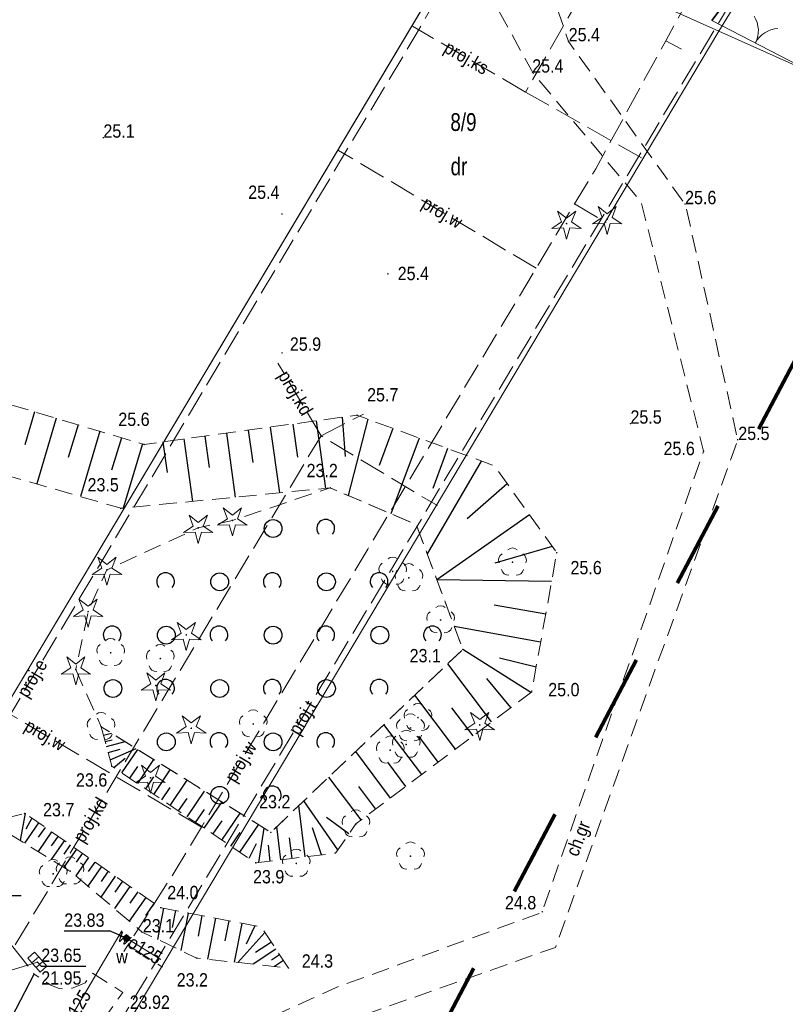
# Model space of a CAD drawing. Header units: metres. Extents: x 5490589 to 5490956, y 5935138 to 5935420.
# Tile 31 of 37: x 5490853 to 5490896, y 5935187 to 5935242. Entities that reach past the tile are written whole.
import ezdxf
from ezdxf.enums import TextEntityAlignment as Align

# ---------------------------------------------------------------- set-up
doc = ezdxf.new("R2010")
doc.units = ezdxf.units.M
doc.header["$MEASUREMENT"] = 0
for name, pattern in [('1.0_0.5', [1.5, 1, -0.5]), ('1.5_0.5', [2, 1.5, -0.5]), ('218-1000', [1.4, 0.7, -0.7]), ('219-500', [0]), ('egkk-500', [0]), ('egug-500', [0]), ('otob_500', [0])]:
    doc.linetypes.add(name, pattern=pattern)
doc.layers.get('0').update_dxf_attribs({"color": 2, "linetype": 'CONTINUOUS', "lineweight": 5})
for name, color, linetype in [('000 Inne (niezydentyfikowane)', 7, 'CONTINUOUS'), ('203-punkt graniczny', 7, 'CONTINUOUS'), ('209-oznaczenie konturu klasyfikacyjnego', 7, 'CONTINUOUS'), ('211-numer działki ewidencyjnej', 7, 'CONTINUOUS'), ('217-kontur klasyfikacyjny', 7, 'CONTINUOUS'), ('218-kontur użytku gruntowego', 7, 'CONTINUOUS'), ('219-działka ewidencyjna', 7, 'CONTINUOUS'), ('brama', 7, 'CONTINUOUS'), ('chodnik', 7, 'CONTINUOUS'), ('chodnik-Atr17', 7, 'CONTINUOUS'), ('drzewo iglaste', 7, 'CONTINUOUS'), ('drzewo liściaste', 7, 'CONTINUOUS'), ('jezdnia', 7, 'CONTINUOUS'), ('kratka ściekowa', 7, 'CONTINUOUS'), ('krawężnik', 7, 'CONTINUOUS'), ('ogrodzenie trwałe', 7, 'CONTINUOUS'), ('pikieta naturalna', 7, 'CONTINUOUS'), ('pikieta naturalna-Atr2', 7, 'CONTINUOUS'), ('przewód elektroenergetyczny podziemny - ob. projektowany', 7, 'CONTINUOUS'), ('przewód elektroenergetyczny podziemny - ob. projektowany-Atr1', 7, 'CONTINUOUS'), ('przewód kanalizacyjny', 7, 'CONTINUOUS'), ('przewód kanalizacyjny - ob. projektowany', 7, 'CONTINUOUS'), ('przewód kanalizacyjny - ob. projektowany-Atr1', 7, 'CONTINUOUS'), ('przewód telekomunikacyjny podziemny - ob. projektowany', 7, 'CONTINUOUS'), ('przewód telekomunikacyjny podziemny - ob. projektowany-Atr1', 7, 'CONTINUOUS'), ('przewód wodociągowy', 7, 'CONTINUOUS'), ('przewód wodociągowy - ob. projektowany', 7, 'CONTINUOUS'), ('przewód wodociągowy - ob. projektowany-Atr1', 7, 'CONTINUOUS'), ('przewód wodociągowy-Atr1', 7, 'CONTINUOUS'), ('rzędna', 7, 'CONTINUOUS'), ('rzędna-Atr2', 7, 'CONTINUOUS'), ('rzędna-Atr3', 7, 'CONTINUOUS'), ('skarpa nieumocniona', 7, 'CONTINUOUS'), ('zadrzewienie  zakrzewienie', 7, 'CONTINUOUS'), ('zasuwa lub zawór', 7, 'CONTINUOUS'), ('zasuwa lub zawór-Atr17', 7, 'CONTINUOUS')]:
    doc.layers.add(name, color=color, linetype=linetype)
doc.layers.add('zakres nowy', color=6, linetype='218-1000', lineweight=80)
doc.styles.get("Standard").update_dxf_attribs({"font": 'Working1250', "width": 0.75})
doc.linetypes.add('902-500', pattern='A,3.75,0,[1,ksztalty.shx,S=0.5,R=0,X=0,Y=0],3.75', length=7.5)

# ---------------------------------------------------------------- blocks, each defined once
blk = doc.blocks.new('203')
at = {"linetype": 'Continuous', "lineweight": 0}
h = blk.add_hatch(color=0, dxfattribs=at)
edge = h.paths.add_edge_path()
edge.add_arc((0, 0), 0.045, 0, 360)
blk = doc.blocks.new('OK02')
at = {"color": 0, "linetype": 'Continuous', "lineweight": 0}
for centre, start, end in [((-1.5, 0), 0, 60), ((1.5, 0), 120, 180)]:
    blk.add_arc(centre, 1.5, start, end, dxfattribs=at)
blk = doc.blocks.new('PW01')
at = {"linetype": 'Continuous', "lineweight": 13}
h = blk.add_hatch(color=0, dxfattribs=at)
edge = h.paths.add_edge_path()
edge.add_arc((0, 0), 0.045, 0, 360)
blk = doc.blocks.new('OP011')
at = {"linetype": 'Continuous', "lineweight": 13}
h = blk.add_hatch(color=0, dxfattribs=at)
edge = h.paths.add_edge_path()
edge.add_arc((0, 0), 0.05, 0, 360)
at = {"color": 0, "linetype": 'Continuous', "lineweight": 13}
for p, q in [((-0.283, 0.093), (-0.512, 0.706)), ((-0.512, 0.706), (0, 0.299)), ((0, 0.299), (0.512, 0.706)), ((0.512, 0.706), (0.283, 0.093)), ((-0.828, -0.268), (-0.283, 0.093)), ((0.283, 0.093), (0.828, -0.268)), ((-0.175, -0.24), (-0.828, -0.268)), ((0, -0.87), (-0.175, -0.24)), ((0.175, -0.24), (0, -0.87)), ((0.828, -0.268), (0.175, -0.24))]:
    blk.add_line(p, q, dxfattribs=at)
blk = doc.blocks.new('OTZK1')
at = {"color": 0, "linetype": 'Continuous'}
blk.add_circle((0, 0), 0.5, dxfattribs=at)
blk = doc.blocks.new('OTZK2')
at = {"color": 0, "linetype": 'Continuous'}
blk.add_arc((0, 0), 0.5, 318.85, 221.162, dxfattribs=at)
blk = doc.blocks.new('OP021')
at = {"linetype": 'Continuous', "lineweight": 13}
h = blk.add_hatch(color=0, dxfattribs=at)
edge = h.paths.add_edge_path()
edge.add_arc((0, 0), 0.05, 0, 360)
at = {"color": 0, "linetype": 'Continuous', "lineweight": 13}
for centre, start, end in [((0, 0.4), 49.272, 130.728), ((-0.38, 0.124), 121.308, 202.548), ((0.38, 0.124), 337.452, 58.692), ((-0.235, -0.324), 193.221, 274.871), ((0.235, -0.324), 265.129, 346.779)]:
    blk.add_arc(centre, 0.4, start, end, dxfattribs=at)
blk = doc.blocks.new('US05')
at = {"color": 0, "linetype": 'Continuous', "lineweight": 13}
for p, q in [((-0.525, -0.25), (-0.525, 0.25)), ((-0.525, 0.25), (-0.175, 0.25)), ((-0.175, -0.25), (-0.175, 0.25)), ((-0.175, 0.25), (0.175, 0.25)), ((0.175, -0.25), (0.175, 0.25)), ((0.175, 0.25), (0.525, 0.25)), ((0.525, -0.25), (0.525, 0.25)), ((-0.525, -0.25), (-0.175, -0.25)), ((-0.175, -0.25), (0.175, -0.25)), ((0.175, -0.25), (0.525, -0.25))]:
    blk.add_line(p, q, dxfattribs=at)
blk = doc.blocks.new('US25')
at = {"linetype": 'Continuous', "lineweight": 0}
h = blk.add_hatch(color=0, dxfattribs=at)
edge = h.paths.add_edge_path()
edge.add_arc((0, 0), 0.2, 0, 360)

msp = doc.modelspace()

# ---------------------------------------------------------------- linework, layer by layer
at = {"layer": '000 Inne (niezydentyfikowane)', "color": 7, "linetype": 'Continuous', "lineweight": 25, "flags": 128}
for points in [[(5490853.99, 5935220.34), (5490853.44, 5935218.49)], [(5490855.21, 5935219.98), (5490854.12, 5935216.29)], [(5490871.28, 5935220.05), (5490871.45, 5935217.84)], [(5490856.44, 5935219.61), (5490855.89, 5935217.77)], [(5490867.24, 5935219.49), (5490867.75, 5935215.79)], [(5490868.5, 5935219.66), (5490868.76, 5935217.79)], [(5490869.82, 5935219.84), (5490870.34, 5935216.04)], [(5490872.72, 5935219.94), (5490871.62, 5935215.64)], [(5490874.13, 5935219.41), (5490873.36, 5935217.32)], [(5490857.66, 5935219.25), (5490856.57, 5935215.58)], [(5490858.87, 5935218.89), (5490858.32, 5935217.06)], [(5490863.57, 5935218.98), (5490863.81, 5935217.21)], [(5490864.77, 5935219.15), (5490865.27, 5935215.55)], [(5490866, 5935219.32), (5490866.25, 5935217.49)], [(5490875.6, 5935218.87), (5490874.02, 5935214.61)], [(5490860.05, 5935218.54), (5490858.98, 5935214.93)], [(5490861.21, 5935218.66), (5490861.44, 5935216.93)], [(5490862.38, 5935218.82), (5490862.86, 5935215.31)], [(5490877.2, 5935218.28), (5490876.37, 5935216.03)], [(5490879.09, 5935217.58), (5490876.06, 5935212.36)], [(5490880.55, 5935216.3), (5490878.31, 5935214.33)], [(5490881.8, 5935214.56), (5490876.6, 5935210.9)], [(5490883.09, 5935212.77), (5490879.85, 5935211.83)], [(5490883.05, 5935210.8), (5490876.6, 5935210.9)], [(5490882.72, 5935208.96), (5490879.83, 5935209.48)], [(5490882.43, 5935207.4), (5490877.58, 5935208.27)], [(5490881.88, 5935204.56), (5490878.06, 5935206.99)], [(5490879.68, 5935202.91), (5490877.22, 5935206.18)], [(5490882.18, 5935205.99), (5490880.12, 5935206.49)], [(5490880.76, 5935203.72), (5490879.41, 5935205.35)], [(5490877.64, 5935201.37), (5490875.36, 5935204.41)], [(5490878.64, 5935202.13), (5490877.45, 5935203.7)], [(5490857.86, 5935202.16), (5490858.31, 5935202.28)], [(5490875.75, 5935199.95), (5490873.63, 5935202.77)], [(5490857.96, 5935201.8), (5490858.35, 5935201.91)], [(5490858.03, 5935201.52), (5490859.08, 5935201.8)], [(5490876.68, 5935200.65), (5490875.58, 5935202.11)], [(5490858.12, 5935201.19), (5490858.8, 5935201.37)], [(5490858.24, 5935200.77), (5490859.71, 5935201.41)], [(5490858.9, 5935200.04), (5490859.79, 5935201.36)], [(5490874, 5935198.63), (5490872.04, 5935201.24)], [(5490858.45, 5935200.34), (5490859.08, 5935200.87)], [(5490859.79, 5935199.44), (5490860.7, 5935200.79)], [(5490874.86, 5935199.28), (5490873.84, 5935200.64)], [(5490859.35, 5935199.74), (5490859.79, 5935200.41)], [(5490860.69, 5935198.83), (5490861.62, 5935200.22)], [(5490860.24, 5935199.14), (5490860.7, 5935199.82)], [(5490861.62, 5935198.21), (5490862.57, 5935199.63)], [(5490872.35, 5935197.4), (5490870.53, 5935199.81)], [(5490861.15, 5935198.52), (5490861.62, 5935199.22)], [(5490862.56, 5935197.58), (5490863.54, 5935199.02)], [(5490873.17, 5935198.01), (5490872.22, 5935199.27)], [(5490862.09, 5935197.9), (5490862.57, 5935198.61)], [(5490863.53, 5935196.93), (5490864.53, 5935198.41)], [(5490871.03, 5935195.72), (5490869.13, 5935198.48)], [(5490863.04, 5935197.25), (5490863.54, 5935197.99)], [(5490869.2, 5935195.32), (5490868.85, 5935198.2)], [(5490853.46, 5935197.77), (5490853.18, 5935196.25)], [(5490853.84, 5935197.5), (5490853.51, 5935196.88)], [(5490864.02, 5935196.6), (5490864.53, 5935197.35)], [(5490864.52, 5935196.26), (5490865.54, 5935197.78)], [(5490871.66, 5935196.61), (5490870.39, 5935197.54)], [(5490854.22, 5935197.24), (5490853.42, 5935196.1)], [(5490854.95, 5935196.73), (5490854.19, 5935195.63)], [(5490854.59, 5935196.98), (5490854.2, 5935196.42)], [(5490865.02, 5935195.92), (5490865.54, 5935196.69)], [(5490865.53, 5935195.58), (5490866.57, 5935197.13)], [(5490866.6, 5935195), (5490866.9, 5935196.93)], [(5490867.84, 5935195.15), (5490867.61, 5935197.03)], [(5490870.11, 5935195.43), (5490869.62, 5935196.95)], [(5490855.66, 5935196.23), (5490854.92, 5935195.18)], [(5490855.31, 5935196.48), (5490854.93, 5935195.94)], [(5490868.46, 5935195.23), (5490868.32, 5935196.4)], [(5490856.34, 5935195.76), (5490855.63, 5935194.74)], [(5490856, 5935195.99), (5490855.64, 5935195.48)], [(5490866.05, 5935195.24), (5490866.47, 5935196.08)], [(5490867.24, 5935195.08), (5490867.13, 5935195.97)], [(5490857.02, 5935195.28), (5490856.31, 5935194.25)], [(5490856.68, 5935195.52), (5490856.33, 5935195.02)], [(5490857.38, 5935195.03), (5490857.01, 5935194.5)], [(5490857.75, 5935194.77), (5490856.99, 5935193.68)], [(5490858.13, 5935194.51), (5490857.74, 5935193.94)], [(5490858.53, 5935194.23), (5490857.71, 5935193.06)], [(5490858.93, 5935193.95), (5490858.51, 5935193.34)], [(5490859.35, 5935193.65), (5490858.48, 5935192.41)], [(5490860.24, 5935193.04), (5490859.31, 5935191.71)], [(5490859.79, 5935193.35), (5490859.34, 5935192.71)], [(5490860.71, 5935192.71), (5490860.23, 5935192.02)], [(5490861.24, 5935192.43), (5490860.9, 5935190.68)], [(5490861.91, 5935192.3), (5490861.72, 5935191.34)], [(5490862.63, 5935192.16), (5490862.22, 5935190.05)], [(5490863.4, 5935192.02), (5490863.18, 5935190.86)], [(5490864.16, 5935191.87), (5490863.72, 5935189.56)], [(5490864.91, 5935191.72), (5490864.69, 5935190.6)], [(5490865.64, 5935191.58), (5490865.21, 5935189.4)], [(5490866.37, 5935191.44), (5490865.89, 5935190.41)], [(5490866.94, 5935191.07), (5490865.41, 5935189.38)], [(5490867.56, 5935190.13), (5490866.28, 5935189.28)], [(5490867.3, 5935190.53), (5490866.41, 5935189.95)], [(5490867.76, 5935189.82), (5490867.31, 5935189.52)], [(5490867.98, 5935189.49), (5490867.48, 5935189.15)]]:
    msp.add_lwpolyline(points, dxfattribs=at)
at = {"layer": '217-kontur klasyfikacyjny', "color": 3, "linetype": 'egkk-500', "lineweight": 18, "flags": 128}
for points in [[(5490845.6, 5935192.42), (5490878.54, 5935247.67)], [(5490893.65, 5935243.72), (5490892.45, 5935241.76)], [(5490892.45, 5935241.76), (5490858.47, 5935184.66)]]:
    msp.add_lwpolyline(points, dxfattribs=at)
at = {"layer": '217-kontur klasyfikacyjny', "color": 3, "linetype": 'egkk-500', "lineweight": 18}
for points in [[(5490892.45, 5935241.76), (5490955.689, 5935213.428)], [(5490955.689, 5935213.428), (5490892.45, 5935241.76)]]:
    msp.add_lwpolyline(points, dxfattribs=at)
at = {"layer": '218-kontur użytku gruntowego', "color": 3, "linetype": 'egug-500', "lineweight": 18, "flags": 128}
for points in [[(5490845.6, 5935192.42), (5490878.54, 5935247.67)], [(5490878.54, 5935247.67), (5490845.6, 5935192.42)], [(5490893.65, 5935243.72), (5490892.45, 5935241.76)], [(5490892.45, 5935241.76), (5490893.65, 5935243.72)], [(5490892.45, 5935241.76), (5490858.47, 5935184.66)], [(5490858.47, 5935184.66), (5490892.45, 5935241.76)]]:
    msp.add_lwpolyline(points, dxfattribs=at)
at = {"layer": '219-działka ewidencyjna', "color": 7, "linetype": '219-500', "lineweight": 18, "flags": 128}
for points in [[(5490845.6, 5935192.42), (5490880.1, 5935250.29)], [(5490883.26, 5935245.88), (5490892.45, 5935241.76)], [(5490892.45, 5935241.76), (5490893.65, 5935243.72)], [(5490858.47, 5935184.66), (5490892.45, 5935241.76)]]:
    msp.add_lwpolyline(points, dxfattribs=at)
at = {"layer": '219-działka ewidencyjna', "color": 7, "linetype": '219-500', "lineweight": 18}
msp.add_lwpolyline([(5490955.689, 5935213.43), (5490892.45, 5935241.76)], dxfattribs=at)
at = {"layer": 'brama', "color": 7, "linetype": 'otob_500', "lineweight": 18, "flags": 128}
msp.add_lwpolyline([(5490892.06, 5935242.36), (5490896.94, 5935239.82)], dxfattribs=at)
at = {"layer": 'chodnik', "color": 7, "linetype": '1.0_0.5', "lineweight": 18, "flags": 128}
for points in [[(5490859.03, 5935182.43), (5490859.6, 5935180.32), (5490861.58, 5935181.4), (5490871.71, 5935186.15), (5490883.27, 5935190.23), (5490893.51, 5935218.78), (5490890.58, 5935231.98), (5490884, 5935241.17), (5490882.18, 5935246.48), (5490883.08, 5935251.11), (5490886.11, 5935254.98), (5490890.06, 5935260.17), (5490894.63, 5935267.52), (5490900.03, 5935278.36), (5490900.68, 5935280.02), (5490907.38, 5935295.76), (5490911.59, 5935299.42), (5490916.58, 5935301.67), (5490926.88, 5935300.61), (5490922.72, 5935302.25), (5490917.62, 5935304.23), (5490914.8, 5935305.28), (5490908.6, 5935301.42), (5490907.77, 5935307.78), (5490903.69, 5935309.28), (5490904.92, 5935305.76), (5490904.3, 5935296.93), (5490899.26, 5935284.74), (5490898.54, 5935281.92), (5490897.61, 5935279.45), (5490892.3, 5935268.61), (5490890.2, 5935265.31), (5490888.14, 5935261.52), (5490884.07, 5935256.93), (5490881.08, 5935252.17), (5490879.39, 5935247.55), (5490879.63, 5935243.74), (5490882.01, 5935239.38), (5490888.08, 5935232.15), (5490891.59, 5935218.14), (5490882.51, 5935192.2), (5490870.94, 5935187.97), (5490860.67, 5935183.31)], [(5490873.83, 5935167.56), (5490860.18, 5935175.8), (5490858.93, 5935176.66), (5490858.19, 5935177.27), (5490857.44, 5935178.04), (5490856.88, 5935178.83), (5490856.58, 5935179.28), (5490856.36, 5935179.72), (5490856.12, 5935180.15), (5490856.03, 5935180.38), (5490855.92, 5935180.91), (5490855.82, 5935181.39), (5490855.81, 5935181.92), (5490855.89, 5935182.49), (5490856.06, 5935183.18), (5490856.32, 5935183.82), (5490856.48, 5935184.12), (5490856.7, 5935184.55), (5490858.95, 5935187.7), (5490857.25, 5935188.78), (5490856.84, 5935188.24), (5490856.58, 5935188.13), (5490856.34, 5935188.04), (5490856.1, 5935187.94), (5490855.59, 5935187.9), (5490855.37, 5935187.92), (5490855.14, 5935188.01), (5490854.9, 5935188.11), (5490853.97, 5935188.73), (5490852.2, 5935185.34), (5490852.65, 5935184.28), (5490853.17, 5935182.79), (5490853.46, 5935181.83), (5490853.88, 5935180.38), (5490854.09, 5935179.4), (5490854.17, 5935178.9), (5490854.23, 5935178.41), (5490854.22, 5935177.9), (5490854.18, 5935177.24), (5490854.88, 5935176.62), (5490855.71, 5935176.07), (5490857.41, 5935175.05), (5490872.81, 5935165.67)]]:
    msp.add_lwpolyline(points, close=True, dxfattribs=at)
at = {"layer": 'jezdnia', "color": 7, "linetype": '1.5_0.5', "lineweight": 18, "flags": 128}
msp.add_lwpolyline([(5490754, 5935262.06), (5490751.86, 5935265.39), (5490746.51, 5935273.75), (5490742.63, 5935279.84), (5490738.32, 5935286.44), (5490732.44, 5935295.73), (5490722.51, 5935311.34), (5490718.74, 5935317.25), (5490717.66, 5935318.92), (5490716.6, 5935320.62), (5490715.86, 5935321.91), (5490715.17, 5935323.27), (5490713.69, 5935326.49), (5490713.08, 5935327.85), (5490712.37, 5935329.69), (5490711.86, 5935331.13), (5490710.98, 5935334.03), (5490710.54, 5935335.49), (5490710.2, 5935336.88), (5490709.91, 5935337.91), (5490709.63, 5935339.3), (5490709.38, 5935340.82), (5490709.16, 5935342.35), (5490708.93, 5935343.86), (5490708.77, 5935345.32), (5490708.64, 5935346.8), (5490708.53, 5935348.26), (5490708.49, 5935350.27), (5490708.49, 5935352.27), (5490708.52, 5935354.29), (5490708.69, 5935357.31), (5490708.92, 5935359.29), (5490709.22, 5935361.29), (5490709.44, 5935362.78), (5490709.76, 5935364.23), (5490710.63, 5935367.57), (5490711.19, 5935368.99), (5490711.62, 5935369.88), (5490712.04, 5935370.75), (5490712.55, 5935371.63), (5490712.82, 5935372.06), (5490713.19, 5935372.46), (5490713.52, 5935372.84), (5490713.91, 5935373.2), (5490714.28, 5935373.53), (5490714.72, 5935373.8), (5490715.14, 5935373.99), (5490715.59, 5935374.2), (5490716.1, 5935374.35), (5490716.58, 5935374.46), (5490717.06, 5935374.54), (5490717.59, 5935374.6), (5490718.09, 5935374.63), (5490718.59, 5935374.65), (5490719.09, 5935374.64), (5490719.58, 5935374.59), (5490720.06, 5935374.47), (5490720.55, 5935374.34), (5490721.53, 5935374.04), (5490723.41, 5935373.35), (5490702.58, 5935381.08), (5490702.88, 5935380.9), (5490703.47, 5935380.34), (5490704.14, 5935379.62), (5490704.41, 5935379.22), (5490704.74, 5935378.8), (5490705, 5935378.36), (5490705.24, 5935377.93), (5490705.41, 5935377.45), (5490705.56, 5935376.98), (5490705.82, 5935376), (5490705.91, 5935375.52), (5490705.96, 5935375), (5490705.84, 5935373.98), (5490705.68, 5935373.03), (5490704.59, 5935369.2), (5490704.16, 5935367.65), (5490703.32, 5935364.34), (5490702.95, 5935362.4), (5490702.62, 5935360.41), (5490702.37, 5935358.41), (5490702.21, 5935356.95), (5490702.11, 5935355.46), (5490702, 5935353.48), (5490701.86, 5935351.04), (5490701.94, 5935349.48), (5490702, 5935347.48), (5490702.1, 5935345.49), (5490702.32, 5935343.51), (5490702.58, 5935341.53), (5490702.9, 5935339.58), (5490703.23, 5935337.6), (5490704.2, 5935333.72), (5490704.64, 5935332.3), (5490705.46, 5935329.97), (5490706.14, 5935328.08), (5490707.1, 5935325.83), (5490707.95, 5935324), (5490709.1, 5935321.76), (5490710.29, 5935319.58), (5490711.29, 5935317.81), (5490714.53, 5935312.73), (5490717.75, 5935307.69), (5490721, 5935302.68), (5490723.92, 5935298.01), (5490727.38, 5935292.63), (5490730.7, 5935287.45), (5490733.32, 5935283.34), (5490733.85, 5935282.52), (5490734.55, 5935281.41), (5490739.74, 5935273.17), (5490741.9, 5935269.87), (5490746.8, 5935262.16), (5490748.88, 5935258.81), (5490749.4, 5935257.88), (5490749.6, 5935257.24), (5490749.69, 5935256.22), (5490749.7, 5935255.72), (5490749.66, 5935254.72), (5490749.48, 5935253.71), (5490749.24, 5935252.74), (5490748.89, 5935251.77), (5490748.72, 5935251.33), (5490748.47, 5935250.87), (5490747.84, 5935249.96), (5490747.2, 5935249.3), (5490746.48, 5935248.68), (5490745.65, 5935248.12), (5490744.74, 5935247.55), (5490712.74, 5935230.16), (5490703.54, 5935225.12), (5490693.9, 5935219.85), (5490693.4, 5935219.62), (5490692.46, 5935219.23), (5490691.54, 5935218.92), (5490691.09, 5935218.79), (5490690.08, 5935218.63), (5490689.05, 5935218.54), (5490688.53, 5935218.56), (5490687.54, 5935218.63), (5490687.06, 5935218.73), (5490686.07, 5935219.05), (5490685.61, 5935219.22), (5490685.15, 5935219.42), (5490684.72, 5935219.66), (5490684.28, 5935219.91), (5490683.86, 5935220.2), (5490683.46, 5935220.5), (5490683.06, 5935220.82), (5490682.69, 5935221.17), (5490682.34, 5935221.51), (5490682.03, 5935221.84), (5490681.58, 5935222.25), (5490692, 5935203.21), (5490691.95, 5935203.64), (5490691.81, 5935204.11), (5490691.67, 5935204.57), (5490691.58, 5935205.09), (5490691.5, 5935205.57), (5490691.45, 5935206.08), (5490691.44, 5935206.59), (5490691.46, 5935207.1), (5490691.51, 5935207.6), (5490691.57, 5935208.09), (5490691.67, 5935208.6), (5490691.79, 5935209.07), (5490691.97, 5935209.54), (5490692.16, 5935210.01), (5490692.38, 5935210.47), (5490692.6, 5935210.92), (5490692.87, 5935211.35), (5490693.16, 5935211.75), (5490693.44, 5935212.14), (5490693.82, 5935212.5), (5490694.17, 5935212.86), (5490694.55, 5935213.19), (5490694.94, 5935213.49), (5490695.79, 5935214.04), (5490696.66, 5935214.53), (5490697.52, 5935215.02), (5490700.98, 5935216.88), (5490713.43, 5935223.69), (5490747.61, 5935242.42), (5490749.35, 5935243.37), (5490751.08, 5935244.31), (5490752.54, 5935244.93), (5490753.48, 5935245.27), (5490754.44, 5935245.5), (5490755.47, 5935245.62), (5490756.49, 5935245.57), (5490757.44, 5935245.48), (5490757.94, 5935245.33), (5490758.44, 5935245.18), (5490758.97, 5935244.88), (5490759.4, 5935244.58), (5490760.1, 5935243.77), (5490762.52, 5935240.67), (5490764.56, 5935238.37), (5490768.95, 5935233.26), (5490770.95, 5935231.1), (5490772.99, 5935228.9), (5490777.19, 5935224.62), (5490781.53, 5935220.39), (5490785.9, 5935216.42), (5490790.42, 5935212.45), (5490793, 5935210.21), (5490794.96, 5935208.49), (5490798.17, 5935206.07), (5490801.3, 5935203.57), (5490802.88, 5935202.4), (5490805.26, 5935200.59), (5490810.19, 5935197.14), (5490813.47, 5935194.9), (5490818.52, 5935191.68), (5490820, 5935190.79), (5490832.04, 5935183.46), (5490835.43, 5935181.38), (5490842.37, 5935177.14), (5490842.16, 5935176.8), (5490843.47, 5935176), (5490843.72, 5935176.35), (5490850.85, 5935171.98), (5490854.26, 5935169.93), (5490861.26, 5935165.65), (5490866.4, 5935162.52), (5490869.81, 5935160.5), (5490872.81, 5935165.67), (5490863.37, 5935171.42), (5490857.41, 5935175.05), (5490855.71, 5935176.07), (5490854.88, 5935176.62), (5490854.18, 5935177.24), (5490853.76, 5935177.67), (5490853.43, 5935178.05), (5490853.12, 5935178.46), (5490852.87, 5935178.88), (5490852.62, 5935179.32), (5490852.42, 5935179.78), (5490852.23, 5935180.26), (5490852.07, 5935180.73), (5490851.98, 5935181.24), (5490851.9, 5935181.72), (5490851.84, 5935182.21), (5490851.82, 5935182.71), (5490851.84, 5935183.22), (5490851.86, 5935183.73), (5490851.92, 5935184.22), (5490852.03, 5935184.71), (5490852.2, 5935185.34), (5490853.97, 5935188.73), (5490850.09, 5935193.68), (5490848.57, 5935191.56), (5490847.66, 5935190.36), (5490847.03, 5935189.58), (5490846.4, 5935188.81), (5490845.74, 5935188.06), (5490845.37, 5935187.7), (5490844.97, 5935187.4), (5490844.56, 5935187.12), (5490844.11, 5935186.9), (5490843.65, 5935186.7), (5490843.16, 5935186.55), (5490842.68, 5935186.42), (5490842.2, 5935186.37), (5490841.69, 5935186.29), (5490841.17, 5935186.25), (5490840.68, 5935186.22), (5490840.17, 5935186.24), (5490839.68, 5935186.32), (5490838.71, 5935186.6), (5490837.82, 5935187.05), (5490836.52, 5935187.78), (5490835.18, 5935188.62), (5490834.38, 5935189.08), (5490825.04, 5935194.87), (5490816.97, 5935199.82), (5490814.03, 5935201.78), (5490809.92, 5935204.66), (5490805.89, 5935207.58), (5490800.35, 5935211.9), (5490796.91, 5935214.74), (5490793.82, 5935217.29), (5490790.8, 5935219.95), (5490787.83, 5935222.62), (5490784.89, 5935225.39), (5490782.03, 5935228.18), (5490778.52, 5935231.68), (5490776.46, 5935233.91), (5490773.09, 5935237.6), (5490769.8, 5935241.37), (5490767.26, 5935244.46), (5490764.74, 5935247.57), (5490762.2, 5935250.68)], close=True, dxfattribs=at)
at = {"layer": 'krawężnik', "color": 7, "linetype": 'Continuous', "lineweight": 25, "flags": 128}
msp.add_lwpolyline([(5490852.2, 5935185.34), (5490853.97, 5935188.73)], dxfattribs=at)
at = {"layer": 'ogrodzenie trwałe', "color": 7, "linetype": '902-500', "lineweight": 35, "flags": 128}
msp.add_lwpolyline([(5490896.94, 5935239.82), (5490900.33, 5935248.18), (5490910.16, 5935242.44), (5490913.63, 5935248.52), (5490915.42, 5935251.58), (5490917.64, 5935255.42), (5490904.65, 5935262.95), (5490899.39, 5935254), (5490897.11, 5935250.06), (5490897.66, 5935249.76), (5490892.06, 5935242.36)], dxfattribs=at)
at = {"layer": 'przewód elektroenergetyczny podziemny - ob. projektowany', "color": 1, "linetype": '1.5_0.5', "lineweight": 18, "flags": 128}
msp.add_lwpolyline([(5490843.67, 5935189.62), (5490845.9, 5935192), (5490849.66, 5935198.33), (5490867.56, 5935228.4), (5490875.44, 5935241.58), (5490880.3, 5935250.13), (5490883.94, 5935259.25), (5490896.45, 5935291.94), (5490899, 5935298.62), (5490900.29, 5935301.98), (5490900, 5935303.4)], dxfattribs=at)
at = {"layer": 'przewód kanalizacyjny', "color": 34, "linetype": 'Continuous', "lineweight": 18, "flags": 128}
msp.add_lwpolyline([(5490851.86, 5935188.71), (5490854.15, 5935189.4)], dxfattribs=at)
at = {"layer": 'przewód kanalizacyjny - ob. projektowany', "color": 34, "linetype": '1.5_0.5', "lineweight": 18, "flags": 128}
for points in [[(5490887.7, 5935248.99), (5490881.59, 5935238.33)], [(5490881.59, 5935238.33), (5490875.23, 5935242.03)], [(5490881.59, 5935238.33), (5490888.22, 5935234.56)], [(5490870.09, 5935219), (5490867.67, 5935223.08)], [(5490870.09, 5935219), (5490872.47, 5935220.22)], [(5490851.88, 5935188.66), (5490851.88, 5935188.66), (5490870.09, 5935219), (5490876.63, 5935215.07)]]:
    msp.add_lwpolyline(points, dxfattribs=at)
at = {"layer": 'przewód telekomunikacyjny podziemny - ob. projektowany', "color": 30, "linetype": '1.5_0.5', "lineweight": 18}
msp.add_lwpolyline([(5490913.94, 5935302.38), (5490913.83, 5935302.08), (5490906.69, 5935284.07), (5490905.91, 5935276.64), (5490895.94, 5935250.92), (5490895.74, 5935250.41), (5490895.54, 5935249.9), (5490893.2, 5935243.48), (5490858.71, 5935185.9), (5490858.43, 5935185.43), (5490858.15, 5935184.96), (5490848.16, 5935168.05), (5490847.99, 5935167.77), (5490848.46, 5935167.49), (5490888.4, 5935143.22), (5490888.542, 5935143.133)], dxfattribs=at)
at = {"layer": 'przewód wodociągowy', "color": 5, "linetype": 'Continuous', "lineweight": 18, "flags": 128}
for points in [[(5490846.68, 5935170.59), (5490846.82, 5935170.81), (5490847.7, 5935172.1), (5490848.16, 5935172.88), (5490852.46, 5935180.21), (5490858.73, 5935190.88), (5490858.9, 5935191.16)], [(5490858.73, 5935190.88), (5490859.16, 5935190.74), (5490861.08, 5935189.55)]]:
    msp.add_lwpolyline(points, dxfattribs=at)
at = {"layer": 'przewód wodociągowy - ob. projektowany', "color": 5, "linetype": '1.5_0.5', "lineweight": 18, "flags": 128}
for points in [[(5490915.63, 5935302.78), (5490915.17, 5935301.48), (5490912.96, 5935296.97), (5490904.34, 5935277.98), (5490899.82, 5935266.36), (5490898.4, 5935262.7), (5490891.45, 5935244.82), (5490890.97, 5935243.96), (5490889.46, 5935241.21), (5490885.53, 5935234.01), (5490884.34, 5935232.04), (5490882.18, 5935228.42), (5490872.72, 5935212.62), (5490863.37, 5935196.99), (5490861.95, 5935194.62), (5490859.24, 5935190.36), (5490859.01, 5935189.99)], [(5490889.46, 5935241.21), (5490890.35, 5935240.73)], [(5490882.18, 5935228.42), (5490871.08, 5935235.05)], [(5490884.34, 5935232.04), (5490886.11, 5935230.99)], [(5490863.37, 5935196.99), (5490852.29, 5935203.54)], [(5490859.24, 5935190.36), (5490861.18, 5935189.12)]]:
    msp.add_lwpolyline(points, dxfattribs=at)
at = {"layer": 'rzędna-Atr2', "color": 7}
for p, q in [((5490850.74, 5935193.143), (5490853.245, 5935193.143)), ((5490855.662, 5935191.158), (5490858.199, 5935191.158)), ((5490859.16, 5935190.74), (5490858.199, 5935191.158))]:
    msp.add_line(p, q, dxfattribs=at)
at = {"layer": 'rzędna-Atr2', "color": 7, "flags": 128}
msp.add_lwpolyline([(5490854.15, 5935189.4), (5490854.37, 5935189.18), (5490856.875, 5935189.18)], dxfattribs=at)
at = {"layer": 'skarpa nieumocniona', "color": 7, "linetype": '1.0_0.5', "lineweight": 18, "flags": 128}
for points in [[(5490857.73, 5935202.64), (5490858.33, 5935200.42), (5490866.43, 5935194.98), (5490870.9, 5935195.53), (5490872.05, 5935197.17), (5490881.93, 5935204.6), (5490883.34, 5935212.42), (5490879.83, 5935217.31), (5490872.11, 5935220.16), (5490860.15, 5935218.51), (5490851.94, 5935220.95), (5490844.83, 5935225.22), (5490838.09, 5935222.19), (5490839.72, 5935218.74), (5490844.93, 5935221.46), (5490849.28, 5935217.69), (5490858.85, 5935214.92), (5490870.61, 5935216.07), (5490875.45, 5935214), (5490878.06, 5935206.99), (5490867.27, 5935196.7)], [(5490857.73, 5935202.64), (5490858.33, 5935200.42), (5490866.43, 5935194.98), (5490870.9, 5935195.53), (5490872.05, 5935197.17), (5490881.93, 5935204.6), (5490883.34, 5935212.42), (5490879.83, 5935217.31), (5490872.11, 5935220.16), (5490860.15, 5935218.51), (5490851.94, 5935220.95), (5490844.83, 5935225.22), (5490838.09, 5935222.19), (5490839.72, 5935218.74), (5490844.93, 5935221.46), (5490849.28, 5935217.69), (5490858.85, 5935214.92), (5490870.61, 5935216.07), (5490875.45, 5935214), (5490878.06, 5935206.99), (5490867.27, 5935196.7)], [(5490868.26, 5935189.07), (5490866.74, 5935191.37), (5490861.05, 5935192.47), (5490853.46, 5935197.77), (5490851.51, 5935197.28), (5490855.99, 5935194.52), (5490860.04, 5935191.09), (5490863.09, 5935189.63)], [(5490868.26, 5935189.07), (5490866.74, 5935191.37), (5490861.05, 5935192.47), (5490853.46, 5935197.77), (5490851.51, 5935197.28), (5490855.99, 5935194.52), (5490860.04, 5935191.09), (5490863.09, 5935189.63)]]:
    msp.add_lwpolyline(points, close=True, dxfattribs=at)
at = {"layer": 'zadrzewienie  zakrzewienie', "color": 7, "linetype": '1.0_0.5', "lineweight": 18, "flags": 128}
msp.add_lwpolyline([(5490856.31, 5935205.86), (5490857.73, 5935202.64), (5490867.27, 5935196.7), (5490878.06, 5935206.99), (5490875.45, 5935214), (5490870.61, 5935216.07), (5490865.11, 5935214.24), (5490863.19, 5935213.82), (5490858.06, 5935211.46), (5490857, 5935209.11)], close=True, dxfattribs=at)
at = {"layer": 'zakres nowy', "ltscale": 7}
msp.add_lwpolyline([(5490696.87, 5935411.82), (5490683.11, 5935366.31), (5490696.87, 5935309.87), (5490746.26, 5935230.85), (5490858.09, 5935150.06), (5490948.04, 5935320.45)], close=True, dxfattribs=at)

# ---------------------------------------------------------------- block references
at = {"layer": '203-punkt graniczny', "color": 7, "linetype": 'Continuous', "lineweight": 18}
msp.add_blockref('203', (5490892.45, 5935241.76), dxfattribs=at)
at = {"layer": 'brama', "color": 7, "linetype": 'Continuous', "lineweight": 18, "rotation": 332.503}
msp.add_blockref('OK02', (5490894.5, 5935241.09), dxfattribs=at)
at = {"layer": 'drzewo iglaste', "color": 94, "linetype": 'Continuous', "lineweight": 18}
for p in [(5490883.89, 5935230.93), (5490886.17, 5935231.18), (5490863.19, 5935213.82), (5490865.11, 5935214.24), (5490858.06, 5935211.46), (5490857, 5935209.11), (5490862.52, 5935207.8), (5490856.31, 5935205.86), (5490860.81, 5935204.96), (5490879.01, 5935202.74), (5490862.8, 5935202.55), (5490860.51, 5935199.77)]:
    msp.add_blockref('OP011', p, dxfattribs=at)
at = {"layer": 'drzewo liściaste', "color": 94, "linetype": 'Continuous', "lineweight": 18}
for p in [(5490874.12, 5935211.37), (5490880.85, 5935211.89), (5490875.03, 5935211.01), (5490876.81, 5935208.64), (5490858.27, 5935206.8), (5490861.06, 5935206.47), (5490875.54, 5935203.15), (5490857.73, 5935202.64), (5490866.28, 5935202.79), (5490875.12, 5935202.57), (5490874.88, 5935201.64), (5490873.98, 5935201.32), (5490872.05, 5935197.17), (5490875.12, 5935195.36), (5490868.7, 5935194.95), (5490855.04, 5935194.37), (5490855.99, 5935194.52)]:
    msp.add_blockref('OP021', p, dxfattribs=at)
at = {"layer": 'kratka ściekowa', "color": 34, "linetype": 'Continuous', "lineweight": 18, "rotation": 311}
msp.add_blockref('US05', (5490854.15, 5935189.4), dxfattribs=at)
at = {"layer": 'pikieta naturalna', "color": 7, "linetype": 'Continuous', "lineweight": 13}
for p in [(5490884, 5935241.18), (5490881.98, 5935239.43), (5490857.86, 5935235.76), (5490890.55, 5935232.03), (5490867.9, 5935231.47), (5490873.85, 5935228.1), (5490867.9, 5935223.66), (5490872.11, 5935220.16), (5490887.48, 5935219.68), (5490860.15, 5935218.51), (5490893.51, 5935218.78), (5490891.59, 5935218.14), (5490870.61, 5935216.07), (5490858.84, 5935214.91), (5490883.34, 5935212.42), (5490878.06, 5935206.99), (5490881.93, 5935204.6), (5490858.33, 5935200.42), (5490853.43, 5935197.76), (5490867.27, 5935196.7), (5490866.43, 5935194.98), (5490861.09, 5935192.46), (5490882.52, 5935192.23), (5490860.02, 5935191.1), (5490863.11, 5935189.63), (5490868.26, 5935189.07)]:
    msp.add_blockref('PW01', p, dxfattribs=at)
at = {"layer": 'rzędna', "color": 5, "linetype": 'Continuous', "lineweight": 18}
msp.add_blockref('PW01', (5490859.16, 5935190.74), dxfattribs=at)
at = {"layer": 'rzędna', "color": 34, "linetype": 'Continuous', "lineweight": 18}
msp.add_blockref('PW01', (5490854.15, 5935189.4), dxfattribs=at)
at = {"layer": 'zadrzewienie  zakrzewienie', "color": 7, "linetype": 'Continuous', "lineweight": 18}
for name, p in [('OTZK1', (5490867.396, 5935213.786)), ('OTZK2', (5490870.354, 5935213.797)), ('OTZK2', (5490861.354, 5935210.797)), ('OTZK1', (5490864.396, 5935210.786)), ('OTZK2', (5490867.354, 5935210.797)), ('OTZK1', (5490870.396, 5935210.786)), ('OTZK2', (5490873.354, 5935210.797)), ('OTZK2', (5490858.354, 5935207.797)), ('OTZK2', (5490864.354, 5935207.797)), ('OTZK2', (5490870.354, 5935207.797)), ('OTZK2', (5490876.354, 5935207.797)), ('OTZK1', (5490861.396, 5935207.786)), ('OTZK1', (5490867.396, 5935207.786)), ('OTZK1', (5490873.396, 5935207.786)), ('OTZK1', (5490858.396, 5935204.786)), ('OTZK2', (5490861.354, 5935204.797)), ('OTZK1', (5490864.396, 5935204.786)), ('OTZK2', (5490867.354, 5935204.797)), ('OTZK1', (5490870.396, 5935204.786)), ('OTZK2', (5490873.354, 5935204.797)), ('OTZK1', (5490861.396, 5935201.786)), ('OTZK2', (5490864.354, 5935201.797)), ('OTZK1', (5490867.396, 5935201.786)), ('OTZK2', (5490870.354, 5935201.797)), ('OTZK1', (5490864.396, 5935198.786)), ('OTZK2', (5490867.354, 5935198.797))]:
    msp.add_blockref(name, p, dxfattribs=at)
at = {"layer": 'zasuwa lub zawór', "color": 5, "linetype": 'Continuous', "lineweight": 18}
msp.add_blockref('US25', (5490859.16, 5935190.74), dxfattribs=at)

# ---------------------------------------------------------------- texts
at = {"layer": '209-oznaczenie konturu klasyfikacyjnego', "color": 3, "linetype": 'Continuous', "lineweight": 18, "width": 0.79}
msp.add_text('dr', height=1, dxfattribs=at).set_placement((5490877.374, 5935234.646), align=Align.TOP_LEFT)
at = {"layer": '211-numer działki ewidencyjnej', "color": 7, "linetype": 'Continuous', "lineweight": 18, "width": 0.79}
msp.add_text('8/9', height=1, dxfattribs=at).set_placement((5490877.36, 5935237.14), align=Align.TOP_LEFT)
at = {"layer": 'chodnik-Atr17', "color": 7, "width": 0.9}
msp.add_text('ch.gr', height=0.75, rotation=68.7, dxfattribs=at).set_placement((5490884.517, 5935195.285))
at = {"layer": 'pikieta naturalna-Atr2', "color": 7, "width": 0.9}
for s, p in [('25.4', (5490884.01, 5935241.18)), ('25.4', (5490881.96, 5935239.42)), ('25.1', (5490857.86, 5935235.76)), ('25.4', (5490866, 5935232.32)), ('25.6', (5490890.55, 5935232.02)), ('25.4', (5490874.4, 5935227.75)), ('25.9', (5490868.34, 5935223.78)), ('25.7', (5490872.68, 5935220.93)), ('25.6', (5490858.7, 5935219.55)), ('25.5', (5490887.48, 5935219.68)), ('25.5', (5490893.54, 5935218.76)), ('25.6', (5490889.34, 5935217.91)), ('23.2', (5490869.28, 5935216.67)), ('23.5', (5490856.97, 5935215.87)), ('25.6', (5490884.11, 5935211.21)), ('23.1', (5490875.07, 5935206.26)), ('25.0', (5490882.86, 5935204.35)), ('23.6', (5490856.32, 5935199.27)), ('23.7', (5490854.47, 5935197.6)), ('23.2', (5490866.61, 5935198.05)), ('23.9', (5490866.27, 5935193.83)), ('24.0', (5490861.45, 5935192.94)), ('24.8', (5490880.43, 5935192.37)), ('23.1', (5490860.076, 5935191.073)), ('24.3', (5490869.01, 5935189.09)), ('23.2', (5490861.98, 5935188.03))]:
    msp.add_text(s, height=0.75, dxfattribs=at).set_placement(p)
at = {"layer": 'przewód elektroenergetyczny podziemny - ob. projektowany-Atr1', "color": 1, "width": 0.9}
msp.add_text('proj.e', height=0.75, rotation=59.29, dxfattribs=at).set_placement((5490853.272, 5935204.398), align=Align.MIDDLE_LEFT)
at = {"layer": 'przewód kanalizacyjny - ob. projektowany-Atr1', "color": 34, "width": 0.9}
for s, rotation, p in [('proj.ks', -30.189, (5490877.12, 5935240.93)), ('proj.kd', -59.326, (5490867.97, 5935222.575)), ('proj.kd', 59.028, (5490856.428, 5935196.237))]:
    msp.add_text(s, height=0.75, rotation=rotation, dxfattribs=at).set_placement(p, align=Align.MIDDLE_LEFT)
at = {"layer": 'przewód telekomunikacyjny podziemny - ob. projektowany-Atr1', "color": 30, "width": 0.9}
msp.add_text('proj.t', height=0.75, rotation=59.078, dxfattribs=at).set_placement((5490868.529, 5935202.293), align=Align.MIDDLE_LEFT)
at = {"layer": 'przewód wodociągowy - ob. projektowany-Atr1', "color": 5, "width": 0.9}
for rotation, p in [(-30.85, (5490875.88, 5935232.18)), (-30.59, (5490853.554, 5935202.793)), (59.112, (5490864.952, 5935199.635))]:
    msp.add_text('proj.w', height=0.75, rotation=rotation, dxfattribs=at).set_placement(p, align=Align.MIDDLE_LEFT)
at = {"layer": 'przewód wodociągowy-Atr1', "color": 5, "width": 0.9}
for rotation, p in [(328.199, (5490859.93, 5935190.26)), (59.6, (5490856.212, 5935186.595))]:
    msp.add_text('wo125', height=0.75, rotation=rotation, dxfattribs=at).set_placement(p, align=Align.MIDDLE_CENTER)
at = {"layer": 'rzędna-Atr2', "color": 5, "width": 0.9}
msp.add_text('23.83', height=0.75, dxfattribs=at).set_placement((5490855.662, 5935191.165), align=Align.BOTTOM_LEFT)
at = {"layer": 'rzędna-Atr2', "color": 34, "width": 0.9}
msp.add_text('23.65', height=0.75, dxfattribs=at).set_placement((5490854.37, 5935189.188), align=Align.BOTTOM_LEFT)
at = {"layer": 'rzędna-Atr2', "color": 7, "width": 0.9}
msp.add_text('23.92', height=0.75, dxfattribs=at).set_placement((5490859.34, 5935186.548), align=Align.BOTTOM_LEFT)
at = {"layer": 'rzędna-Atr3', "color": 34, "width": 0.9}
msp.add_text('21.95', height=0.75, dxfattribs=at).set_placement((5490854.37, 5935187.912), align=Align.BOTTOM_LEFT)
at = {"layer": 'zasuwa lub zawór-Atr17', "color": 5, "width": 0.9}
msp.add_text('w', height=0.75, dxfattribs=at).set_placement((5490858.58, 5935190.087), align=Align.TOP_LEFT)

doc.saveas('drawing.dxf')
